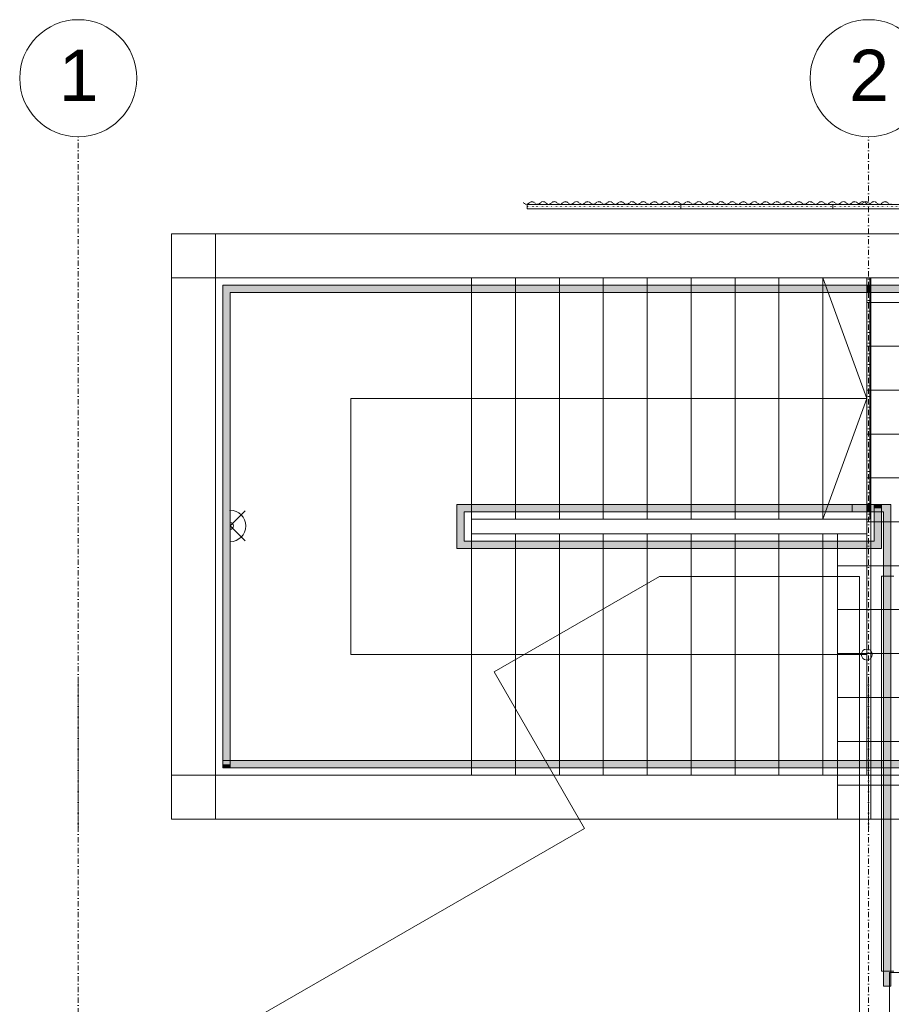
# Model space of a CAD drawing. Header units: centimetres. Extents: x -1589 to 108054, y -205274 to 31709.
# Tile 78 of 256: x 799 to 1394, y 1620 to 2293. Entities that reach past the tile are written whole.
import ezdxf

# ---------------------------------------------------------------- set-up
doc = ezdxf.new("R2010")
doc.units = ezdxf.units.CM
doc.header["$LTSCALE"] = 0.01
doc.header["$MEASUREMENT"] = 0
for name, pattern in [('11108-COL-C310_XMODEL$0$HIDDEN', [0.375, 0.25, -0.125]), ('Kropki i Kreski', [72, 36, -18, 0, -18]), ('Kropkowana', [63.499999, 0, -63.499999])]:
    doc.linetypes.add(name, pattern=pattern)
for name, color, linetype in [('2_barierki.K_IR', 7, 'Continuous'), ('2_belki.K_IR', 7, 'Continuous'), ('2_schody stalowe rzut.K_IR', 7, 'Continuous'), ('2_schody.K_IR', 7, 'Continuous'), ('2_stropy.K_IR', 7, 'Continuous'), ('2_słupy.K_IR', 7, 'Continuous'), ('2_ściana dekoracyjna 3', 7, 'Continuous'), ('2_ściana dekoracyjna 31.K_IR', 7, 'Continuous'), ('2_ściany.K_IR', 7, 'Continuous'), ('3_oświetlenie.K_IR', 7, 'Continuous'), ('4_osie.ISTN', 7, 'Continuous')]:
    doc.layers.add(name, color=color, linetype=linetype)
doc.styles.add('GENERATED_STYLE_1', font='txt')

msp = doc.modelspace()

# ---------------------------------------------------------------- hatches: boundary and pattern name
at = {"layer": '2_barierki.K_IR', "linetype": 'Continuous', "lineweight": 5}
for points in [[(937.3586, 1784.35284), (942.3586, 1784.35284), (942.3586, 2106.8578), (937.3586, 2111.8578)], [(937.3586, 2111.8578), (942.3586, 2106.8578), (1104.8586, 2106.8578), (1104.8586, 2111.8578)], [(1104.8586, 2111.8578), (1104.8586, 2106.8578), (1377.3586, 2106.8578), (1377.3586, 2111.8578)], [(1377.35855, 2111.8578), (1377.35849, 2106.8578), (1707.36676, 2106.85412), (1712.36676, 2111.85406)], [(1377.3586, 2111.8578), (1377.3586, 2106.8578), (1379.8586, 2106.8578), (1379.8586, 2111.8578)], [(1097.3586, 1931.85284), (1102.3586, 1936.85284), (1102.3586, 1956.8578), (1097.3586, 1961.8578)], [(1097.3586, 1961.8578), (1102.3586, 1956.8578), (1377.3586, 1956.8578), (1377.3586, 1961.8578)], [(1377.3586, 1961.8578), (1377.3586, 1956.8578), (1379.8586, 1956.8578), (1379.8586, 1961.8578)], [(1382.3586, 1959.3578), (1387.3586, 1959.3578), (1387.3586, 1961.8578), (1382.3586, 1961.8578)], [(1387.3586, 1959.3578), (1382.3586, 1959.3578), (1382.3586, 1936.85284), (1387.3586, 1931.85284)], [(1387.3586, 1931.85284), (1382.3586, 1936.85284), (1102.3586, 1936.85284), (1097.3586, 1931.85284)], [(937.3586, 1786.85284), (937.3586, 1781.85284), (1107.3586, 1781.85284), (1107.3586, 1786.85284)], [(942.3586, 1784.35284), (937.3586, 1784.35284), (937.3586, 1781.85284), (942.3586, 1781.85284)], [(1107.3586, 1786.85284), (1107.3586, 1781.85284), (1379.8586, 1781.85284), (1379.8586, 1786.85284)], [(1379.8586, 1786.85284), (1379.8586, 1781.85284), (1547.3586, 1781.85284), (1547.3586, 1786.85284)]]:
    msp.add_hatch(color=8, dxfattribs=at).paths.add_polyline_path(points)
at = {"layer": '2_schody stalowe rzut.K_IR', "linetype": 'Continuous', "lineweight": 5}
for points in [[(1377.3586, 1956.8578), (1377.3586, 1961.8578), (1367.3586, 1961.8578), (1367.3586, 1956.8578)], [(1377.3586, 1961.8578), (1377.3586, 1956.8578), (1388.85832, 1956.8578), (1393.85832, 1961.8578)], [(1393.85832, 1961.8578), (1388.85832, 1956.8578), (1388.85832, 1642.61933), (1393.85832, 1642.61933)], [(1393.85832, 1642.61933), (1388.85832, 1642.61933), (1388.85832, 1632.61933), (1393.85832, 1632.61933)]]:
    msp.add_hatch(color=8, dxfattribs=at).paths.add_polyline_path(points)
at = {"layer": '2_schody.K_IR', "linetype": 'Continuous', "lineweight": 5}
h = msp.add_hatch(dxfattribs=at)
h.set_pattern_fill('Siatka_30x30', color=8, style=0, pattern_type=2)
h.set_pattern_definition([(0, (0, 0), (0, 30), []), (90, (0, 0), (-30, 0), [])])
h.paths.add_polyline_path([(1377.3586, 1941.85284), (1357.3586, 1941.85284), (1357.3586, 1746.85284), (1717.36676, 1746.85284), (1717.36676, 1912.08499), (1717.36676, 2146.85401), (1582.3586, 2146.85401), (1582.3586, 2116.85401), (1552.3586, 2116.85401), (1377.3586, 2116.85401)])

# ---------------------------------------------------------------- linework, layer by layer
at = {"layer": '2_barierki.K_IR', "color": 8, "linetype": 'Continuous', "lineweight": 5}
for p, q in [((937.3586, 2111.8578), (937.3586, 1784.35284)), ((1104.8586, 2111.8578), (937.3586, 2111.8578)), ((942.3586, 1784.35284), (942.3586, 2106.8578)), ((942.3586, 2106.8578), (1104.8586, 2106.8578)), ((1377.3586, 2111.8578), (1104.8586, 2111.8578)), ((1104.8586, 2106.8578), (1377.3586, 2106.8578)), ((1377.35855, 2111.8578), (1377.35849, 2106.8578)), ((1377.35849, 2106.8578), (1707.36676, 2106.85412)), ((1712.36676, 2111.85406), (1377.35855, 2111.8578)), ((1379.8586, 2111.8578), (1377.3586, 2111.8578)), ((1377.3586, 2106.8578), (1379.8586, 2106.8578)), ((1379.8586, 2106.8578), (1379.8586, 2111.8578)), ((1097.3586, 1961.8578), (1097.3586, 1931.85284)), ((1377.3586, 1961.8578), (1097.3586, 1961.8578)), ((1379.8586, 1961.8578), (1377.3586, 1961.8578)), ((1379.8586, 1956.8578), (1379.8586, 1961.8578)), ((1387.3586, 1961.8578), (1382.3586, 1961.8578)), ((1382.3586, 1961.8578), (1382.3586, 1959.3578)), ((1382.3586, 1959.3578), (1382.3586, 1936.85284)), ((1387.3586, 1959.3578), (1387.3586, 1961.8578)), ((1387.3586, 1931.85284), (1387.3586, 1959.3578)), ((1102.3586, 1936.85284), (1102.3586, 1956.8578)), ((1102.3586, 1956.8578), (1377.3586, 1956.8578)), ((1377.3586, 1956.8578), (1379.8586, 1956.8578)), ((1097.3586, 1931.85284), (1387.3586, 1931.85284)), ((1382.3586, 1936.85284), (1102.3586, 1936.85284)), ((937.3586, 1786.85284), (937.3586, 1781.85284)), ((1107.3586, 1786.85284), (937.3586, 1786.85284)), ((937.3586, 1784.35284), (937.3586, 1781.85284)), ((942.3586, 1781.85284), (942.3586, 1784.35284)), ((1379.8586, 1786.85284), (1107.3586, 1786.85284)), ((1547.3586, 1786.85284), (1379.8586, 1786.85284)), ((937.3586, 1781.85284), (942.3586, 1781.85284)), ((937.3586, 1781.85284), (1107.3586, 1781.85284)), ((1107.3586, 1781.85284), (1379.8586, 1781.85284)), ((1379.8586, 1781.85284), (1547.3586, 1781.85284))]:
    msp.add_line(p, q, dxfattribs=at)
at = {"layer": '2_belki.K_IR', "color": 8, "linetype": 'Continuous', "lineweight": 5}
for p, q in [((932.3586, 2146.85401), (1552.3586, 2146.85401)), ((932.3586, 2116.854), (932.3586, 2146.85401)), ((902.3586, 2116.85401), (902.3586, 1776.85284)), ((902.3586, 2116.85401), (932.3586, 2116.85401)), ((902.3586, 2116.85401), (902.3586, 1776.85284)), ((902.3586, 2116.85401), (932.3586, 2116.85401)), ((932.3586, 2116.854), (1552.3586, 2116.85401)), ((932.3586, 2116.85401), (932.3586, 1776.85284)), ((932.3586, 2116.85401), (932.3586, 1776.85284)), ((902.3586, 1776.85284), (932.3586, 1776.85284)), ((902.3586, 1776.85284), (932.3586, 1776.85284))]:
    msp.add_line(p, q, dxfattribs=at)
at = {"layer": '2_schody stalowe rzut.K_IR', "color": 8, "linetype": 'Continuous', "lineweight": 5}
for p, q in [((1377.3586, 1961.8578), (1367.3586, 1961.8578)), ((1367.3586, 1961.8578), (1367.3586, 1956.8578)), ((1393.85832, 1961.8578), (1377.3586, 1961.8578)), ((1393.85832, 1642.61933), (1393.85832, 1961.8578)), ((1367.3586, 1956.8578), (1377.3586, 1956.8578)), ((1377.3586, 1956.8578), (1388.85832, 1956.8578)), ((1388.85832, 1956.8578), (1388.85832, 1642.61933)), ((1387.35832, 1912.87572), (1387.35832, 1642.87572)), ((1395.85832, 1912.87572), (1387.35832, 1912.87572)), ((1387.35832, 1642.87572), (1395.85832, 1642.87572)), ((1388.85832, 1642.61933), (1388.85832, 1632.61933)), ((1393.85832, 1632.61933), (1393.85832, 1642.61933)), ((1388.85832, 1632.61933), (1393.85832, 1632.61933))]:
    msp.add_line(p, q, dxfattribs=at)
at = {"layer": '2_schody.K_IR', "color": 8, "linetype": 'Continuous', "lineweight": 5}
for p, q in [((932.3586, 1776.85284), (932.3586, 2116.8578)), ((932.3586, 2116.8578), (1107.3586, 2116.8578)), ((1107.3586, 2116.8578), (1107.3586, 1951.8578)), ((1107.3586, 1951.8578), (1107.3586, 2116.8578)), ((1107.3586, 2116.8578), (1137.3586, 2116.8578)), ((1137.3586, 2116.8578), (1137.3586, 1951.8578)), ((1137.3586, 1951.8578), (1137.3586, 2116.8578)), ((1137.3586, 2116.8578), (1167.3586, 2116.8578)), ((1167.3586, 2116.8578), (1167.3586, 1951.8578)), ((1167.3586, 1951.8578), (1167.3586, 2116.8578)), ((1167.3586, 2116.8578), (1197.3586, 2116.8578)), ((1197.3586, 2116.8578), (1197.3586, 1951.8578)), ((1197.3586, 1951.8578), (1197.3586, 2116.8578)), ((1197.3586, 2116.8578), (1227.3586, 2116.8578)), ((1227.3586, 2116.8578), (1227.3586, 1951.8578)), ((1227.3586, 1951.8578), (1227.3586, 2116.8578)), ((1227.3586, 2116.8578), (1257.3586, 2116.8578)), ((1257.3586, 2116.8578), (1257.3586, 1951.8578)), ((1257.3586, 1951.8578), (1257.3586, 2116.8578)), ((1257.3586, 2116.8578), (1287.3586, 2116.8578)), ((1287.3586, 2116.8578), (1287.3586, 1951.8578)), ((1287.3586, 1951.8578), (1287.3586, 2116.8578)), ((1287.3586, 2116.8578), (1317.3586, 2116.8578)), ((1317.3586, 2116.8578), (1317.3586, 1951.8578)), ((1317.3586, 1951.8578), (1317.3586, 2116.8578)), ((1317.3586, 2116.8578), (1347.3586, 2116.8578)), ((1347.3586, 2116.8578), (1347.3586, 1951.8578)), ((1347.3586, 1951.8578), (1347.3586, 2116.8578)), ((1347.3586, 2116.8578), (1377.3586, 2116.8578)), ((1347.3586, 2116.8578), (1377.3586, 2034.3578)), ((1377.3586, 2116.8578), (1379.3586, 2116.8578)), ((1379.3586, 2116.8578), (1379.3586, 1951.8578)), ((1024.8586, 1859.35284), (1024.8586, 2034.3578)), ((1024.8586, 2034.3578), (1107.3586, 2034.3578)), ((1107.3586, 2034.3578), (1347.3586, 2034.3578)), ((1347.3586, 2034.3578), (1377.3586, 2034.3578)), ((1377.3586, 2034.3578), (1347.3586, 1951.8578)), ((1107.3586, 1951.8578), (1107.3586, 1941.85284)), ((1137.3586, 1951.8578), (1107.3586, 1951.8578)), ((1167.3586, 1951.8578), (1137.3586, 1951.8578)), ((1197.3586, 1951.8578), (1167.3586, 1951.8578)), ((1227.3586, 1951.8578), (1197.3586, 1951.8578)), ((1257.3586, 1951.8578), (1227.3586, 1951.8578)), ((1287.3586, 1951.8578), (1257.3586, 1951.8578)), ((1317.3586, 1951.8578), (1287.3586, 1951.8578)), ((1347.3586, 1951.8578), (1317.3586, 1951.8578)), ((1377.3586, 1951.8578), (1347.3586, 1951.8578)), ((1379.3586, 1951.8578), (1377.3586, 1951.8578)), ((1107.3586, 1941.85284), (1137.3586, 1941.85284)), ((1107.3586, 1776.85284), (1107.3586, 1941.85284)), ((1107.3586, 1941.85284), (1107.3586, 1776.85284)), ((1137.3586, 1941.85284), (1167.3586, 1941.85284)), ((1137.3586, 1776.85284), (1137.3586, 1941.85284)), ((1137.3586, 1941.85284), (1137.3586, 1776.85284)), ((1167.3586, 1776.85284), (1167.3586, 1941.85284)), ((1167.3586, 1941.85284), (1197.3586, 1941.85284)), ((1167.3586, 1941.85284), (1167.3586, 1776.85284)), ((1197.3586, 1776.85284), (1197.3586, 1941.85284)), ((1197.3586, 1941.85284), (1227.3586, 1941.85284)), ((1197.3586, 1941.85284), (1197.3586, 1776.85284)), ((1227.3586, 1776.85284), (1227.3586, 1941.85284)), ((1227.3586, 1941.85284), (1257.3586, 1941.85284)), ((1227.3586, 1941.85284), (1227.3586, 1776.85284)), ((1257.3586, 1776.85284), (1257.3586, 1941.85284)), ((1257.3586, 1941.85284), (1287.3586, 1941.85284)), ((1257.3586, 1941.85284), (1257.3586, 1776.85284)), ((1287.3586, 1776.85284), (1287.3586, 1941.85284)), ((1287.3586, 1941.85284), (1317.3586, 1941.85284)), ((1287.3586, 1941.85284), (1287.3586, 1776.85284)), ((1317.3586, 1776.85284), (1317.3586, 1941.85284)), ((1317.3586, 1941.85284), (1347.3586, 1941.85284)), ((1317.3586, 1941.85284), (1317.3586, 1776.85284)), ((1347.3586, 1776.85284), (1347.3586, 1941.85284)), ((1347.3586, 1941.85284), (1377.3586, 1941.85284)), ((1347.3586, 1941.85284), (1347.3586, 1776.85284)), ((1377.3586, 1941.85284), (1377.3586, 1776.85284)), ((1107.3586, 1859.35284), (1024.8586, 1859.35284)), ((1347.3586, 1859.35284), (1107.3586, 1859.35284)), ((1377.3586, 1859.35284), (1347.3586, 1859.35284)), ((1107.3586, 1776.85284), (932.3586, 1776.85284)), ((1137.3586, 1776.85284), (1107.3586, 1776.85284)), ((1167.3586, 1776.85284), (1137.3586, 1776.85284)), ((1197.3586, 1776.85284), (1167.3586, 1776.85284)), ((1227.3586, 1776.85284), (1197.3586, 1776.85284)), ((1257.3586, 1776.85284), (1227.3586, 1776.85284)), ((1287.3586, 1776.85284), (1257.3586, 1776.85284)), ((1317.3586, 1776.85284), (1287.3586, 1776.85284)), ((1347.3586, 1776.85284), (1317.3586, 1776.85284)), ((1377.3586, 1776.85284), (1347.3586, 1776.85284))]:
    msp.add_line(p, q, dxfattribs=at)
at = {"layer": '2_schody.K_IR', "color": 8, "linetype": 'Continuous', "lineweight": 5, "flags": 128}
msp.add_lwpolyline([(1377.3586, 1941.85284), (1357.3586, 1941.85284), (1357.3586, 1746.85284), (1717.36676, 1746.85284), (1717.36676, 1912.08499), (1717.36676, 2146.85401), (1582.3586, 2146.85401), (1582.3586, 2116.85401), (1552.3586, 2116.85401), (1377.3586, 2116.85401)], close=True, dxfattribs=at)
at = {"layer": '2_schody.K_IR', "color": 8, "linetype": 'Continuous', "lineweight": 5}
for start, end in [(90, 270), (270, 90)]:
    msp.add_arc((1377.3586, 1859.35284), 3.75, start, end, dxfattribs=at)
at = {"layer": '2_stropy.K_IR', "color": 8, "linetype": 'Continuous', "lineweight": 5, "flags": 128}
for points in [[(1045.46294, 1429.37496), (945.48275, 1602.5633), (1184.50845, 1740.52534), (1122.78861, 1847.44247), (1235.76326, 1912.66973), (1372.35832, 1912.58078), (1372.35832, 1589.27524), (1322.43403, 1589.27145)], [(1392.92125, 1588.61659), (1542.92125, 1588.61659), (1542.92125, 1642.08498), (1392.92125, 1642.08498)]]:
    msp.add_lwpolyline(points, close=True, dxfattribs=at)
at = {"layer": '2_słupy.K_IR', "color": 8, "linetype": 'Continuous', "lineweight": 5, "flags": 128}
for points in [[(902.3586, 2146.85401), (932.3586, 2146.85401), (932.3586, 2116.85401), (902.3586, 2116.85401)], [(902.3586, 1776.85284), (932.3586, 1776.85284), (932.3586, 1746.85284), (902.3586, 1746.85284)]]:
    msp.add_lwpolyline(points, close=True, dxfattribs=at)
at = {"layer": '2_ściana dekoracyjna 3', "color": 8, "linetype": '11108-COL-C310_XMODEL$0$HIDDEN', "lineweight": 5}
for p, q in [((1142.93433, 2167.95962), (1142.48618, 2168.31)), ((1144.1206, 2167.16564), (1142.93433, 2167.95962)), ((1145.54807, 2167.16564), (1144.1206, 2167.16564)), ((1146.73433, 2167.95962), (1145.54807, 2167.16564)), ((1147.58314, 2168.62324), (1146.73433, 2167.95962)), ((1148.63433, 2168.85962), (1147.58314, 2168.62324)), ((1149.68552, 2168.62324), (1148.63433, 2168.85962)), ((1150.53433, 2167.95962), (1149.68552, 2168.62324)), ((1151.7206, 2167.16564), (1150.53433, 2167.95962)), ((1153.14807, 2167.16564), (1151.7206, 2167.16564)), ((1154.33433, 2167.95962), (1153.14807, 2167.16564)), ((1155.18314, 2168.62324), (1154.33433, 2167.95962)), ((1156.23433, 2168.85962), (1155.18314, 2168.62324)), ((1157.28552, 2168.62324), (1156.23433, 2168.85962)), ((1158.13433, 2167.95962), (1157.28552, 2168.62324)), ((1159.3206, 2167.16564), (1158.13433, 2167.95962)), ((1160.74807, 2167.16564), (1159.3206, 2167.16564)), ((1161.93433, 2167.95962), (1160.74807, 2167.16564)), ((1162.78314, 2168.62324), (1161.93433, 2167.95962)), ((1163.83433, 2168.85962), (1162.78314, 2168.62324)), ((1164.88552, 2168.62324), (1163.83433, 2168.85962)), ((1165.73433, 2167.95962), (1164.88552, 2168.62324)), ((1166.9206, 2167.16564), (1165.73433, 2167.95962)), ((1168.34807, 2167.16564), (1166.9206, 2167.16564)), ((1169.53433, 2167.95962), (1168.34807, 2167.16564)), ((1170.38314, 2168.62324), (1169.53433, 2167.95962)), ((1171.43433, 2168.85962), (1170.38314, 2168.62324)), ((1172.48552, 2168.62324), (1171.43433, 2168.85962)), ((1173.33433, 2167.95962), (1172.48552, 2168.62324)), ((1174.5206, 2167.16564), (1173.33433, 2167.95962)), ((1175.94807, 2167.16564), (1174.5206, 2167.16564)), ((1177.13433, 2167.95962), (1175.94807, 2167.16564)), ((1177.98314, 2168.62324), (1177.13433, 2167.95962)), ((1179.03433, 2168.85962), (1177.98314, 2168.62324)), ((1180.08552, 2168.62324), (1179.03433, 2168.85962)), ((1180.93433, 2167.95962), (1180.08552, 2168.62324)), ((1182.1206, 2167.16564), (1180.93433, 2167.95962)), ((1183.54807, 2167.16564), (1182.1206, 2167.16564)), ((1184.73433, 2167.95962), (1183.54807, 2167.16564)), ((1185.58314, 2168.62324), (1184.73433, 2167.95962)), ((1186.63433, 2168.85962), (1185.58314, 2168.62324)), ((1187.68552, 2168.62324), (1186.63433, 2168.85962)), ((1188.53433, 2167.95962), (1187.68552, 2168.62324)), ((1189.7206, 2167.16564), (1188.53433, 2167.95962)), ((1191.14807, 2167.16564), (1189.7206, 2167.16564)), ((1192.33433, 2167.95962), (1191.14807, 2167.16564)), ((1193.18314, 2168.62324), (1192.33433, 2167.95962)), ((1194.23433, 2168.85962), (1193.18314, 2168.62324)), ((1195.28552, 2168.62324), (1194.23433, 2168.85962)), ((1196.13433, 2167.95962), (1195.28552, 2168.62324)), ((1197.3206, 2167.16564), (1196.13433, 2167.95962)), ((1198.74807, 2167.16564), (1197.3206, 2167.16564)), ((1199.93433, 2167.95962), (1198.74807, 2167.16564)), ((1200.78314, 2168.62324), (1199.93433, 2167.95962)), ((1201.83433, 2168.85962), (1200.78314, 2168.62324)), ((1202.88552, 2168.62324), (1201.83433, 2168.85962)), ((1203.73433, 2167.95962), (1202.88552, 2168.62324)), ((1204.9206, 2167.16564), (1203.73433, 2167.95962)), ((1206.34807, 2167.16564), (1204.9206, 2167.16564)), ((1207.53433, 2167.95962), (1206.34807, 2167.16564)), ((1208.38314, 2168.62324), (1207.53433, 2167.95962)), ((1209.43433, 2168.85962), (1208.38314, 2168.62324)), ((1210.48552, 2168.62324), (1209.43433, 2168.85962)), ((1211.33433, 2167.95962), (1210.48552, 2168.62324)), ((1212.5206, 2167.16564), (1211.33433, 2167.95962)), ((1213.94807, 2167.16564), (1212.5206, 2167.16564)), ((1215.13433, 2167.95962), (1213.94807, 2167.16564)), ((1215.98314, 2168.62324), (1215.13433, 2167.95962)), ((1217.03433, 2168.85962), (1215.98314, 2168.62324)), ((1218.08552, 2168.62324), (1217.03433, 2168.85962)), ((1218.93433, 2167.95962), (1218.08552, 2168.62324)), ((1220.1206, 2167.16564), (1218.93433, 2167.95962)), ((1221.54807, 2167.16564), (1220.1206, 2167.16564)), ((1222.73433, 2167.95962), (1221.54807, 2167.16564)), ((1223.58314, 2168.62324), (1222.73433, 2167.95962)), ((1224.63433, 2168.85962), (1223.58314, 2168.62324)), ((1225.68552, 2168.62324), (1224.63433, 2168.85962)), ((1226.53433, 2167.95962), (1225.68552, 2168.62324)), ((1227.7206, 2167.16564), (1226.53433, 2167.95962)), ((1229.14807, 2167.16564), (1227.7206, 2167.16564)), ((1230.33433, 2167.95962), (1229.14807, 2167.16564)), ((1231.18314, 2168.62324), (1230.33433, 2167.95962)), ((1232.23433, 2168.85962), (1231.18314, 2168.62324)), ((1233.28552, 2168.62324), (1232.23433, 2168.85962)), ((1234.13433, 2167.95962), (1233.28552, 2168.62324)), ((1235.3206, 2167.16564), (1234.13433, 2167.95962)), ((1236.74807, 2167.16564), (1235.3206, 2167.16564)), ((1237.93433, 2167.95962), (1236.74807, 2167.16564)), ((1238.78314, 2168.62324), (1237.93433, 2167.95962)), ((1239.83433, 2168.85962), (1238.78314, 2168.62324)), ((1240.88552, 2168.62324), (1239.83433, 2168.85962)), ((1241.73433, 2167.95962), (1240.88552, 2168.62324)), ((1242.9206, 2167.16564), (1241.73433, 2167.95962)), ((1244.34807, 2167.16564), (1242.9206, 2167.16564)), ((1245.53433, 2167.95962), (1244.34807, 2167.16564)), ((1246.38314, 2168.62324), (1245.53433, 2167.95962)), ((1247.43433, 2168.85962), (1246.38314, 2168.62324)), ((1248.48552, 2168.62324), (1247.43433, 2168.85962)), ((1249.33433, 2167.95962), (1248.48552, 2168.62324)), ((1250.5206, 2167.16564), (1249.33433, 2167.95962)), ((1251.94807, 2167.16564), (1250.5206, 2167.16564)), ((1253.13433, 2167.95962), (1251.94807, 2167.16564)), ((1253.98314, 2168.62324), (1253.13433, 2167.95962)), ((1255.03433, 2168.85962), (1253.98314, 2168.62324)), ((1256.08552, 2168.62324), (1255.03433, 2168.85962)), ((1256.93433, 2167.95962), (1256.08552, 2168.62324)), ((1258.1206, 2167.16564), (1256.93433, 2167.95962)), ((1259.54807, 2167.16564), (1258.1206, 2167.16564)), ((1260.73433, 2167.95962), (1259.54807, 2167.16564)), ((1261.58314, 2168.62324), (1260.73433, 2167.95962)), ((1262.63433, 2168.85962), (1261.58314, 2168.62324)), ((1263.68552, 2168.62324), (1262.63433, 2168.85962)), ((1264.53433, 2167.95962), (1263.68552, 2168.62324)), ((1265.7206, 2167.16564), (1264.53433, 2167.95962)), ((1267.14807, 2167.16564), (1265.7206, 2167.16564)), ((1268.33433, 2167.95962), (1267.14807, 2167.16564)), ((1269.18314, 2168.62324), (1268.33433, 2167.95962)), ((1270.23433, 2168.85962), (1269.18314, 2168.62324)), ((1271.28552, 2168.62324), (1270.23433, 2168.85962)), ((1272.13433, 2167.95962), (1271.28552, 2168.62324)), ((1273.3206, 2167.16564), (1272.13433, 2167.95962)), ((1274.74807, 2167.16564), (1273.3206, 2167.16564)), ((1275.93433, 2167.95962), (1274.74807, 2167.16564)), ((1276.78314, 2168.62324), (1275.93433, 2167.95962)), ((1277.83433, 2168.85962), (1276.78314, 2168.62324)), ((1278.88552, 2168.62324), (1277.83433, 2168.85962)), ((1279.73433, 2167.95962), (1278.88552, 2168.62324)), ((1280.9206, 2167.16564), (1279.73433, 2167.95962)), ((1282.34807, 2167.16564), (1280.9206, 2167.16564)), ((1283.53433, 2167.95962), (1282.34807, 2167.16564)), ((1284.38314, 2168.62324), (1283.53433, 2167.95962)), ((1285.43433, 2168.85962), (1284.38314, 2168.62324)), ((1286.48552, 2168.62324), (1285.43433, 2168.85962)), ((1287.33433, 2167.95962), (1286.48552, 2168.62324)), ((1288.5206, 2167.16564), (1287.33433, 2167.95962)), ((1289.94807, 2167.16564), (1288.5206, 2167.16564)), ((1291.13433, 2167.95962), (1289.94807, 2167.16564)), ((1291.98314, 2168.62324), (1291.13433, 2167.95962)), ((1293.03433, 2168.85962), (1291.98314, 2168.62324)), ((1294.08552, 2168.62324), (1293.03433, 2168.85962)), ((1294.93433, 2167.95962), (1294.08552, 2168.62324)), ((1296.1206, 2167.16564), (1294.93433, 2167.95962)), ((1297.54807, 2167.16564), (1296.1206, 2167.16564)), ((1298.73433, 2167.95962), (1297.54807, 2167.16564)), ((1299.58314, 2168.62324), (1298.73433, 2167.95962)), ((1300.63433, 2168.85962), (1299.58314, 2168.62324)), ((1301.68552, 2168.62324), (1300.63433, 2168.85962)), ((1302.53433, 2167.95962), (1301.68552, 2168.62324)), ((1303.7206, 2167.16564), (1302.53433, 2167.95962)), ((1305.14807, 2167.16564), (1303.7206, 2167.16564)), ((1306.33433, 2167.95962), (1305.14807, 2167.16564)), ((1307.18314, 2168.62324), (1306.33433, 2167.95962)), ((1308.23433, 2168.85962), (1307.18314, 2168.62324)), ((1309.28552, 2168.62324), (1308.23433, 2168.85962)), ((1310.13433, 2167.95962), (1309.28552, 2168.62324)), ((1311.3206, 2167.16564), (1310.13433, 2167.95962)), ((1312.74807, 2167.16564), (1311.3206, 2167.16564)), ((1313.93433, 2167.95962), (1312.74807, 2167.16564)), ((1314.78314, 2168.62324), (1313.93433, 2167.95962)), ((1315.83433, 2168.85962), (1314.78314, 2168.62324)), ((1316.88552, 2168.62324), (1315.83433, 2168.85962)), ((1317.73433, 2167.95962), (1316.88552, 2168.62324)), ((1318.9206, 2167.16564), (1317.73433, 2167.95962)), ((1320.34807, 2167.16564), (1318.9206, 2167.16564)), ((1321.53433, 2167.95962), (1320.34807, 2167.16564)), ((1322.38314, 2168.62324), (1321.53433, 2167.95962)), ((1323.43433, 2168.85962), (1322.38314, 2168.62324)), ((1324.48552, 2168.62324), (1323.43433, 2168.85962)), ((1325.33433, 2167.95962), (1324.48552, 2168.62324)), ((1326.5206, 2167.16564), (1325.33433, 2167.95962)), ((1327.94807, 2167.16564), (1326.5206, 2167.16564)), ((1329.13433, 2167.95962), (1327.94807, 2167.16564)), ((1329.98314, 2168.62324), (1329.13433, 2167.95962)), ((1331.03433, 2168.85962), (1329.98314, 2168.62324)), ((1332.08552, 2168.62324), (1331.03433, 2168.85962)), ((1332.93433, 2167.95962), (1332.08552, 2168.62324)), ((1334.1206, 2167.16564), (1332.93433, 2167.95962)), ((1335.54807, 2167.16564), (1334.1206, 2167.16564)), ((1336.73433, 2167.95962), (1335.54807, 2167.16564)), ((1337.58314, 2168.62324), (1336.73433, 2167.95962)), ((1338.63433, 2168.85962), (1337.58314, 2168.62324)), ((1339.68552, 2168.62324), (1338.63433, 2168.85962)), ((1340.53433, 2167.95962), (1339.68552, 2168.62324)), ((1341.7206, 2167.16564), (1340.53433, 2167.95962)), ((1343.14807, 2167.16564), (1341.7206, 2167.16564)), ((1344.33433, 2167.95962), (1343.14807, 2167.16564)), ((1345.18314, 2168.62324), (1344.33433, 2167.95962)), ((1346.23433, 2168.85962), (1345.18314, 2168.62324)), ((1347.28552, 2168.62324), (1346.23433, 2168.85962)), ((1348.13433, 2167.95962), (1347.28552, 2168.62324)), ((1349.3206, 2167.16564), (1348.13433, 2167.95962)), ((1350.74807, 2167.16564), (1349.3206, 2167.16564)), ((1351.93433, 2167.95962), (1350.74807, 2167.16564)), ((1352.78314, 2168.62324), (1351.93433, 2167.95962)), ((1353.83433, 2168.85962), (1352.78314, 2168.62324)), ((1354.88552, 2168.62324), (1353.83433, 2168.85962)), ((1355.73433, 2167.95962), (1354.88552, 2168.62324)), ((1356.9206, 2167.16564), (1355.73433, 2167.95962)), ((1358.34807, 2167.16564), (1356.9206, 2167.16564)), ((1359.53433, 2167.95962), (1358.34807, 2167.16564)), ((1360.38314, 2168.62324), (1359.53433, 2167.95962)), ((1361.43433, 2168.85962), (1360.38314, 2168.62324)), ((1362.48552, 2168.62324), (1361.43433, 2168.85962)), ((1363.33433, 2167.95962), (1362.48552, 2168.62324)), ((1364.5206, 2167.16564), (1363.33433, 2167.95962)), ((1365.94807, 2167.16564), (1364.5206, 2167.16564)), ((1367.13433, 2167.95962), (1365.94807, 2167.16564)), ((1367.98314, 2168.62324), (1367.13433, 2167.95962)), ((1369.03433, 2168.85962), (1367.98314, 2168.62324)), ((1370.08552, 2168.62324), (1369.03433, 2168.85962)), ((1370.93433, 2167.95962), (1370.08552, 2168.62324)), ((1372.1206, 2167.16564), (1370.93433, 2167.95962)), ((1373.54807, 2167.16564), (1372.1206, 2167.16564)), ((1374.73433, 2167.95962), (1373.54807, 2167.16564)), ((1375.58314, 2168.62324), (1374.73433, 2167.95962)), ((1376.63433, 2168.85962), (1375.58314, 2168.62324)), ((1377.68552, 2168.62324), (1376.63433, 2168.85962)), ((1378.53433, 2167.95962), (1377.68552, 2168.62324)), ((1379.7206, 2167.16564), (1378.53433, 2167.95962)), ((1380.2029, 2167.16564), (1379.7206, 2167.16564))]:
    msp.add_line(p, q, dxfattribs=at)
at = {"layer": '2_ściana dekoracyjna 3', "color": 8, "linetype": 'Continuous', "lineweight": 5}
for p, q in [((1145.3586, 2166.97199), (1145.3586, 2163.97199)), ((1198.35248, 2166.97199), (1145.3586, 2166.97199)), ((1198.35248, 2166.97199), (1250.30726, 2166.97199)), ((1250.30726, 2163.97199), (1250.30726, 2166.97199)), ((1250.30726, 2166.97199), (1354.21682, 2166.97199)), ((1354.21682, 2166.97199), (1458.12638, 2166.97199)), ((1354.21682, 2163.97199), (1354.21682, 2166.97199)), ((1198.35248, 2163.97199), (1145.3586, 2163.97199)), ((1198.35248, 2163.97199), (1250.30726, 2163.97199)), ((1250.30726, 2163.97199), (1354.21682, 2163.97199)), ((1354.21682, 2163.97199), (1458.12638, 2163.97199))]:
    msp.add_line(p, q, dxfattribs=at)
at = {"layer": '2_ściana dekoracyjna 3', "color": 8, "linetype": 'Kropkowana', "lineweight": 5}
msp.add_line((1599.44339, 2165.47199), (1145.3586, 2165.47199), dxfattribs=at)
at = {"layer": '2_ściana dekoracyjna 31.K_IR', "color": 8, "linetype": '11108-COL-C310_XMODEL$0$HIDDEN', "lineweight": 5}
for p, q in [((1372.72828, 2167.97293), (1371.80549, 2167.35529)), ((1373.57709, 2168.63655), (1372.72828, 2167.97293)), ((1374.62828, 2168.87293), (1373.57709, 2168.63655)), ((1375.67947, 2168.63655), (1374.62828, 2168.87293)), ((1376.52828, 2167.97293), (1375.67947, 2168.63655)), ((1377.71455, 2167.17894), (1376.52828, 2167.97293)), ((1379.14201, 2167.17894), (1377.71455, 2167.17894)), ((1380.32828, 2167.97293), (1379.14201, 2167.17894)), ((1381.17709, 2168.63655), (1380.32828, 2167.97293)), ((1382.22828, 2168.87293), (1381.17709, 2168.63655)), ((1383.27947, 2168.63655), (1382.22828, 2168.87293)), ((1384.12828, 2167.97293), (1383.27947, 2168.63655)), ((1385.31455, 2167.17894), (1384.12828, 2167.97293)), ((1386.74201, 2167.17894), (1385.31455, 2167.17894)), ((1387.92828, 2167.97293), (1386.74201, 2167.17894)), ((1388.77709, 2168.63655), (1387.92828, 2167.97293)), ((1389.82828, 2168.87293), (1388.77709, 2168.63655)), ((1390.87947, 2168.63655), (1389.82828, 2168.87293)), ((1391.72828, 2167.97293), (1390.87947, 2168.63655)), ((1392.91455, 2167.17894), (1391.72828, 2167.97293)), ((1394.34201, 2167.17894), (1392.91455, 2167.17894))]:
    msp.add_line(p, q, dxfattribs=at)
at = {"layer": '2_ściany.K_IR', "color": 8, "linetype": 'Continuous', "lineweight": 5, "flags": 128}
for points in [[(1552.3586, 1776.85284), (932.3586, 1776.85284)], [(932.3586, 1746.85284), (1552.3586, 1746.85284)]]:
    msp.add_lwpolyline(points, dxfattribs=at)
at = {"layer": '3_oświetlenie.K_IR', "color": 8, "linetype": 'Continuous', "lineweight": 5}
for p, q in [((942.3586, 1957.96891), (942.3586, 1936.46891)), ((942.3586, 1957.96891), (942.3586, 1936.46891)), ((942.3586, 1947.21891), (952.61165, 1957.47196)), ((942.3586, 1947.21891), (952.61165, 1936.96586))]:
    msp.add_line(p, q, dxfattribs=at)
for radius in [10.75, 10.75, 2.3]:
    msp.add_arc((942.3586, 1947.21891), radius, 270, 90, dxfattribs=at)
msp.add_point((942.3586, 1957.96891), dxfattribs=at)
msp.add_point((942.3586, 1957.96891), dxfattribs=at)
at = {"layer": '4_osie.ISTN', "color": 7, "linetype": 'Kropki i Kreski', "lineweight": 0, "ltscale": 10}
for p, q in [((838.63417, -1174.50172), (838.63417, 2213.21044)), ((1378.63417, -1174.50172), (1378.63417, 2213.21044))]:
    msp.add_line(p, q, dxfattribs=at)
at = {"layer": '4_osie.ISTN', "color": 7, "linetype": 'Kropki i Kreski', "lineweight": 0}
for p, q in [((838.63417, 1741.37495), (838.63417, 1841.37495)), ((1378.63417, 1741.37495), (1378.63417, 1841.37495))]:
    msp.add_line(p, q, dxfattribs=at)
at = {"layer": '4_osie.ISTN', "color": 7, "linetype": 'Continuous', "lineweight": 0}
for centre in [(838.63417, 2253.21044), (1378.63417, 2253.21044)]:
    msp.add_circle(centre, 40, dxfattribs=at)
at = {"layer": '4_osie.ISTN', "color": 7, "linetype": 'Kropki i Kreski', "lineweight": 0}
for p in [(838.63417, 1741.37495), (838.63417, 1741.37495), (1378.63417, 1741.37495), (1378.63417, 1741.37495)]:
    msp.add_point(p, dxfattribs=at)

# ---------------------------------------------------------------- texts
at = {"layer": '4_osie.ISTN', "color": 7, "lineweight": 0, "char_height": 35, "attachment_point": 4, "style": 'GENERATED_STYLE_1'}
for s, insert in [('\\A1;{\\pql;\\pt0;\\fArial|b0|i0|c238|p38;1}', (825.35412, 2255.21049)), ('\\A1;{\\pql;\\pt0;\\fArial|b0|i0|c238|p38;2}', (1365.35412, 2255.21049))]:
    msp.add_mtext(s, dxfattribs=dict(at, insert=insert))

doc.saveas('drawing.dxf')
